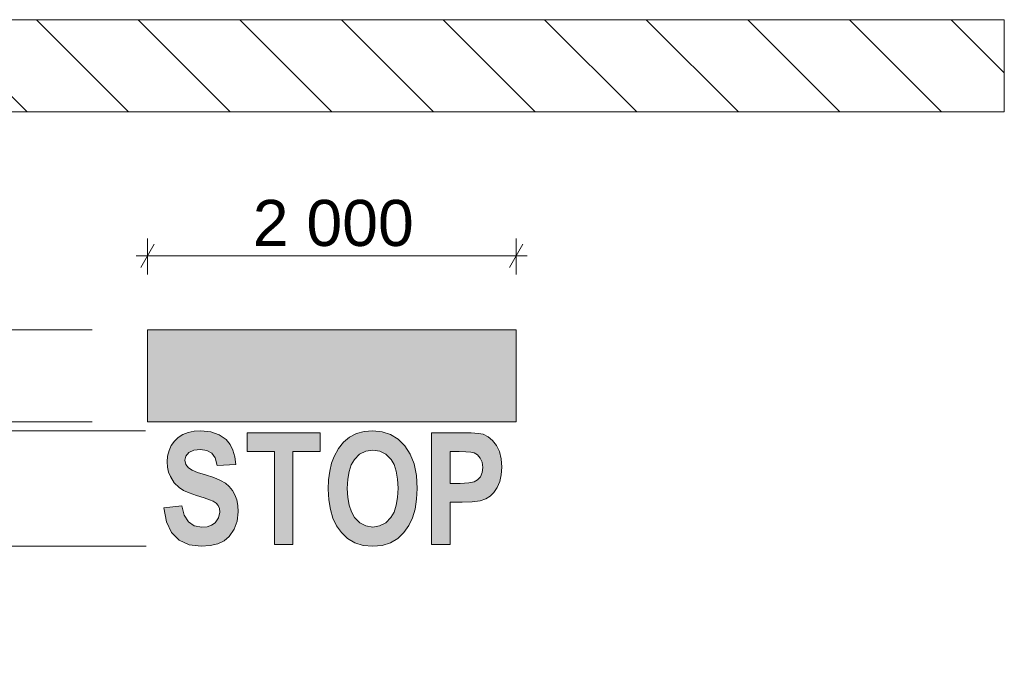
# Model space of a CAD drawing. Header units: metres. Extents: x -1013 to 1493497, y -5789518 to 1032.
# Tile 3 of 73: x 1492335.97 to 1492341.31, y -5789509.19 to -5789505.72. Entities that reach past the tile are written whole.
import ezdxf

# ---------------------------------------------------------------- set-up
doc = ezdxf.new("R2010")
doc.units = ezdxf.units.M
doc.header["$MEASUREMENT"] = 0
doc.layers.add('710-L Legendy opisy', color=7, linetype='Continuous')
for name, color, linetype, lineweight in [('710-L Legendy opisy1', 7, 'Continuous', 13), ('710-L Legendy opisy253', 2, 'Continuous', 13), ('710-L Legendy opisy95', 252, 'Continuous', 13)]:
    doc.layers.add(name, color=color, linetype=linetype, lineweight=lineweight)
doc.styles.add('STYL_AUTOMATYCZNY_2', font='arial.ttf')
doc.dimstyles.new('STYL_AUTOMATYCZNY__6', dxfattribs={"dimtxt": 0.25, "dimasz": 0.095, "dimexe": 0.18, "dimexo": 0.3, "dimgap": 0, "dimtad": 1, "dimtih": 1, "dimtoh": 1, "dimdec": 0, "dimlfac": 1000, "dimzin": 0, "dimdsep": 46, "dimtxsty": 'STYL_AUTOMATYCZNY_2', "dimblk": 'ARROWHEAD_2', "dimblk1": 'ARROWHEAD_2', "dimblk2": 'ARROWHEAD_2', "dimcen": 0.09, "dimclrd": 7, "dimclre": 7, "dimclrt": 7, "dimadec": 0, "dimazin": 0, "dimtfac": 1, "dimtdec": 4, "dimtmove": 0, "dimatfit": 3, "dimfxl": 1, "dimtolj": 1, "dimtzin": 0, "dimarcsym": 0})
doc.dimstyles.new('STYL_AUTOMATYCZNY__7', dxfattribs={"dimtxt": 0.25, "dimasz": 0.095, "dimexe": 0.18, "dimexo": 0.3, "dimgap": 0, "dimtad": 1, "dimdec": 0, "dimlfac": 1000, "dimzin": 0, "dimdsep": 46, "dimtxsty": 'STYL_AUTOMATYCZNY_2', "dimblk": 'ARROWHEAD_2', "dimblk1": 'ARROWHEAD_2', "dimblk2": 'ARROWHEAD_2', "dimcen": 0.09, "dimclrd": 7, "dimclre": 7, "dimclrt": 7, "dimadec": 0, "dimazin": 0, "dimtfac": 1, "dimtdec": 4, "dimtmove": 0, "dimatfit": 3, "dimfxl": 1, "dimtolj": 1, "dimtzin": 0, "dimarcsym": 0})

# ---------------------------------------------------------------- blocks, each defined once
blk = doc.blocks.new('*D89', base_point=(1492297.7353, -5789497.5))
at = {"layer": '710-L Legendy opisy1', "color": 7, "linetype": 'Continuous', "lineweight": 13}
for p, q in [((1492336.6489, -5789507.9554), (1492335.7635, -5789507.9554)), ((1492335.7948, -5789507.9193), (1492335.9198, -5789507.9915)), ((1492335.8573, -5789508.5824), (1492335.8573, -5789507.9554)), ((1492336.6513, -5789508.5824), (1492335.7635, -5789508.5824)), ((1492335.7948, -5789508.5463), (1492335.9198, -5789508.6185)), ((1492335.8573, -5789508.6435), (1492335.8573, -5789508.5824))]:
    blk.add_line(p, q, dxfattribs=at)
at = {"layer": '710-L Legendy opisy1', "color": 7, "lineweight": 13, "char_height": 0.25, "attachment_point": 7, "rotation": 90, "style": 'STYL_AUTOMATYCZNY_2'}
for s, insert in [('\\A1;{\\pql;\\fArial|b0|i0|c238|p0;\\W1.000000;48}', (1492335.8073, -5789508.3729)), ('\\A1;{\\pql;\\fArial|b0|i0|c238|p0;\\W1.000000;627}', (1492335.8073, -5789509.1906))]:
    blk.add_mtext(s, dxfattribs=dict(at, insert=insert))
blk = doc.blocks.new('ARROWHEAD_2')
at = {"color": 0, "linetype": 'Continuous', "lineweight": 0}
for p, q in [((-0.378, -0.655), (0.378, 0.655)), ((0, 0), (-1, 0))]:
    blk.add_line(p, q, dxfattribs=at)
blk = doc.blocks.new('*D90', base_point=(1492297.7353, -5789497.5))
at = {"layer": '710-L Legendy opisy1', "color": 7, "linetype": 'Continuous', "lineweight": 13}
for p, q in [((1492335.7948, -5789507.8715), (1492335.9198, -5789507.9437)), ((1492336.3597, -5789507.9076), (1492335.7635, -5789507.9076)), ((1492336.6489, -5789507.9554), (1492335.7635, -5789507.9554)), ((1492335.7948, -5789507.9193), (1492335.9198, -5789507.9915)), ((1492335.8573, -5789507.9554), (1492335.8573, -5789507.9076))]:
    blk.add_line(p, q, dxfattribs=at)
blk = doc.blocks.new('*D91', base_point=(1492297.7353, -5789497.5))
at = {"layer": '710-L Legendy opisy1', "color": 7, "linetype": 'Continuous', "lineweight": 13}
for p, q in [((1492335.8573, -5789507.4076), (1492335.8573, -5789507.3465)), ((1492336.3597, -5789507.4076), (1492335.7635, -5789507.4076)), ((1492335.9198, -5789507.4437), (1492335.7948, -5789507.3715)), ((1492335.8573, -5789507.9076), (1492335.8573, -5789507.4076)), ((1492335.7948, -5789507.8715), (1492335.9198, -5789507.9437)), ((1492336.3597, -5789507.9076), (1492335.7635, -5789507.9076))]:
    blk.add_line(p, q, dxfattribs=at)
at = {"layer": '710-L Legendy opisy1', "color": 7, "lineweight": 13, "insert": (1492335.8073, -5789507.3715), "char_height": 0.25, "attachment_point": 7, "rotation": 90, "style": 'STYL_AUTOMATYCZNY_2'}
blk.add_mtext('\\A1;{\\pql;\\fArial|b0|i0|c238|p0;\\W1.000000;500}', dxfattribs=at)
blk = doc.blocks.new('*D92', base_point=(1492297.7353, -5789497.5))
at = {"layer": '710-L Legendy opisy1', "color": 7, "linetype": 'Continuous', "lineweight": 13}
for p, q in [((1492336.6597, -5789507.1076), (1492336.6597, -5789506.9118)), ((1492338.6597, -5789507.1076), (1492338.6597, -5789506.9118)), ((1492336.6958, -5789506.943), (1492336.6236, -5789507.068)), ((1492338.6236, -5789507.068), (1492338.6958, -5789506.943)), ((1492336.5986, -5789507.0055), (1492336.6597, -5789507.0055)), ((1492336.6597, -5789507.0055), (1492338.6597, -5789507.0055)), ((1492338.6597, -5789507.0055), (1492338.7208, -5789507.0055))]:
    blk.add_line(p, q, dxfattribs=at)
at = {"layer": '710-L Legendy opisy1', "color": 7, "lineweight": 13, "insert": (1492337.2307, -5789506.9555), "char_height": 0.25, "attachment_point": 7, "style": 'STYL_AUTOMATYCZNY_2'}
blk.add_mtext('\\A1;{\\pql;\\fArial|b0|i0|c238|p0;\\W1.000000;2\xa0000}', dxfattribs=at)

msp = doc.modelspace()

# ---------------------------------------------------------------- hatches: boundary and pattern name
at = {"layer": '710-L Legendy opisy253', "linetype": 'Continuous', "lineweight": 13}
for points in [[(1492338.6597, -5789507.4076), (1492338.6597, -5789507.9076), (1492336.6597, -5789507.9076), (1492336.6597, -5789507.4076)], [(1492336.9464, -5789508.0567), (1492336.9823, -5789508.0616), (1492337.0088, -5789508.0761), (1492337.0269, -5789508.1029), (1492337.0374, -5789508.1444), (1492337.1379, -5789508.139), (1492337.1335, -5789508.0973), (1492337.1234, -5789508.0607), (1492337.1075, -5789508.0293), (1492337.0858, -5789508.0029), (1492337.0487, -5789507.9765), (1492337.003, -5789507.9607), (1492336.9489, -5789507.9554), (1492336.912, -5789507.9576), (1492336.8794, -5789507.9644), (1492336.8508, -5789507.9756), (1492336.8263, -5789507.9913), (1492336.8055, -5789508.0113), (1492336.7886, -5789508.0355), (1492336.7761, -5789508.0631), (1492336.7685, -5789508.0929), (1492336.766, -5789508.1248), (1492336.768, -5789508.1526), (1492336.7739, -5789508.1791), (1492336.7836, -5789508.2044), (1492336.8042, -5789508.2378), (1492336.831, -5789508.2641), (1492336.8546, -5789508.2789), (1492336.8859, -5789508.2929), (1492336.9249, -5789508.3062), (1492336.9667, -5789508.3194), (1492336.9967, -5789508.3298), (1492337.015, -5789508.3374), (1492337.0313, -5789508.348), (1492337.0427, -5789508.3612), (1492337.0496, -5789508.3772), (1492337.0518, -5789508.3963), (1492337.0453, -5789508.4286), (1492337.0258, -5789508.4552), (1492337.0063, -5789508.4684), (1492336.9824, -5789508.4764), (1492336.9542, -5789508.479), (1492336.913, -5789508.4717), (1492336.8812, -5789508.4499), (1492336.8588, -5789508.4136), (1492336.8459, -5789508.3628), (1492336.7478, -5789508.3744), (1492336.7626, -5789508.4492), (1492336.7903, -5789508.5075), (1492336.831, -5789508.5491), (1492336.8847, -5789508.5741), (1492336.9513, -5789508.5824), (1492336.9996, -5789508.579), (1492337.041, -5789508.569), (1492337.0756, -5789508.5522), (1492337.1033, -5789508.5286), (1492337.1303, -5789508.49), (1492337.1465, -5789508.4458), (1492337.1519, -5789508.3959), (1492337.15, -5789508.3613), (1492337.144, -5789508.3304), (1492337.1342, -5789508.3031), (1492337.1205, -5789508.2791), (1492337.1034, -5789508.2583), (1492337.0827, -5789508.2406), (1492337.0556, -5789508.2247), (1492337.0191, -5789508.2094), (1492336.9733, -5789508.1945), (1492336.9314, -5789508.1814), (1492336.9009, -5789508.169), (1492336.8819, -5789508.1573), (1492336.867, -5789508.1385), (1492336.862, -5789508.1157), (1492336.8675, -5789508.0926), (1492336.8839, -5789508.0736), (1492336.9105, -5789508.0609)], [(1492337.5957, -5789507.9657), (1492337.2007, -5789507.9657), (1492337.2007, -5789508.0683), (1492337.3484, -5789508.0683), (1492337.3484, -5789508.5721), (1492337.4485, -5789508.5721), (1492337.4485, -5789508.0683), (1492337.5957, -5789508.0683)]]:
    msp.add_hatch(color=2, dxfattribs=at).paths.add_polyline_path(points)
h = msp.add_hatch(color=2, dxfattribs=at)
h.paths.add_polyline_path([(1492337.7562, -5789507.9897), (1492337.7239, -5789508.0166), (1492337.696, -5789508.0514), (1492337.6725, -5789508.0941), (1492337.6584, -5789508.1316), (1492337.6484, -5789508.1738), (1492337.6424, -5789508.2208), (1492337.6404, -5789508.2726), (1492337.6432, -5789508.3298), (1492337.6518, -5789508.3819), (1492337.666, -5789508.4289), (1492337.6859, -5789508.4707), (1492337.7115, -5789508.5075), (1492337.7456, -5789508.5403), (1492337.7854, -5789508.5637), (1492337.8308, -5789508.5777), (1492337.8819, -5789508.5824), (1492337.9327, -5789508.5777), (1492337.9779, -5789508.5635), (1492338.0175, -5789508.5398), (1492338.0515, -5789508.5067), (1492338.0771, -5789508.4698), (1492338.097, -5789508.4276), (1492338.1113, -5789508.38), (1492338.1198, -5789508.3271), (1492338.1227, -5789508.2689), (1492338.1185, -5789508.1979), (1492338.1059, -5789508.1356), (1492338.0849, -5789508.0819), (1492338.0554, -5789508.0369), (1492338.0194, -5789508.0012), (1492337.9784, -5789507.9757), (1492337.9324, -5789507.9605), (1492337.8815, -5789507.9554), (1492337.8349, -5789507.9592), (1492337.7931, -5789507.9706)])
h.paths.add_polyline_path([(1492337.8105, -5789508.0826), (1492337.7823, -5789508.1109), (1492337.7655, -5789508.1398), (1492337.7534, -5789508.1757), (1492337.7462, -5789508.2186), (1492337.7438, -5789508.2685), (1492337.7463, -5789508.3175), (1492337.7537, -5789508.36), (1492337.7662, -5789508.396), (1492337.7836, -5789508.4254), (1492337.8122, -5789508.4545), (1492337.8451, -5789508.4719), (1492337.8821, -5789508.4778), (1492337.9194, -5789508.472), (1492337.9521, -5789508.4547), (1492337.9803, -5789508.4258), (1492337.9974, -5789508.3964), (1492338.0095, -5789508.36), (1492338.0168, -5789508.3167), (1492338.0193, -5789508.2664), (1492338.0169, -5789508.2171), (1492338.0098, -5789508.1747), (1492337.9979, -5789508.1391), (1492337.9814, -5789508.1105), (1492337.9535, -5789508.0824), (1492337.9204, -5789508.0656), (1492337.8821, -5789508.06), (1492337.8438, -5789508.0657)], flags=0)
h = msp.add_hatch(color=2, dxfattribs=at)
h.paths.add_polyline_path([(1492338.3625, -5789507.9657), (1492338.2012, -5789507.9657), (1492338.2012, -5789508.5721), (1492338.3013, -5789508.5721), (1492338.3013, -5789508.3433), (1492338.3671, -5789508.3433), (1492338.4218, -5789508.3413), (1492338.4645, -5789508.3353), (1492338.4953, -5789508.3253), (1492338.5188, -5789508.3104), (1492338.5394, -5789508.2896), (1492338.5574, -5789508.2629), (1492338.5711, -5789508.2309), (1492338.5794, -5789508.1941), (1492338.5822, -5789508.1527), (1492338.579, -5789508.1074), (1492338.5694, -5789508.0679), (1492338.5534, -5789508.0344), (1492338.5325, -5789508.0073), (1492338.5082, -5789507.9873), (1492338.4804, -5789507.9744), (1492338.455, -5789507.9696), (1492338.4157, -5789507.9667)])
h.paths.add_polyline_path([(1492338.4149, -5789508.0714), (1492338.3874, -5789508.0691), (1492338.3503, -5789508.0683), (1492338.3013, -5789508.0683), (1492338.3013, -5789508.2408), (1492338.3569, -5789508.2408), (1492338.4039, -5789508.2388), (1492338.433, -5789508.2329), (1492338.4513, -5789508.2218), (1492338.4659, -5789508.2045), (1492338.4756, -5789508.1816), (1492338.4788, -5789508.1541), (1492338.4755, -5789508.1262), (1492338.4655, -5789508.1031), (1492338.4507, -5789508.0858), (1492338.4328, -5789508.0753)], flags=0)
at = {"layer": '710-L Legendy opisy95', "linetype": 'Continuous', "lineweight": 13}
h = msp.add_hatch(dxfattribs=at)
h.set_pattern_fill('Cegła_zwykła_0002', color=252, style=0, pattern_type=2)
h.set_pattern_definition([(135, (1492337.6597, -5789506.22353), (0.27577, 0.27577), [])])
h.paths.add_polyline_path([(1492334.0097, -5789505.7235), (1492334.0097, -5789506.2235), (1492341.3097, -5789506.2235), (1492341.3097, -5789505.7235)])

# ---------------------------------------------------------------- linework, layer by layer
at = {"layer": '710-L Legendy opisy1', "color": 7, "linetype": 'Continuous', "lineweight": 13, "flags": 128}
for points in [[(1492334.0097, -5789505.7235), (1492334.0097, -5789506.2235), (1492341.3097, -5789506.2235), (1492341.3097, -5789505.7235)], [(1492338.6597, -5789507.4076), (1492338.6597, -5789507.9076), (1492336.6597, -5789507.9076), (1492336.6597, -5789507.4076)], [(1492336.9464, -5789508.0567), (1492336.9823, -5789508.0616), (1492337.0088, -5789508.0761), (1492337.0269, -5789508.1029), (1492337.0374, -5789508.1444), (1492337.1379, -5789508.139), (1492337.1335, -5789508.0973), (1492337.1234, -5789508.0607), (1492337.1075, -5789508.0293), (1492337.0858, -5789508.0029), (1492337.0487, -5789507.9765), (1492337.003, -5789507.9607), (1492336.9489, -5789507.9554), (1492336.912, -5789507.9576), (1492336.8794, -5789507.9644), (1492336.8508, -5789507.9756), (1492336.8263, -5789507.9913), (1492336.8055, -5789508.0113), (1492336.7886, -5789508.0355), (1492336.7761, -5789508.0631), (1492336.7685, -5789508.0929), (1492336.766, -5789508.1248), (1492336.768, -5789508.1526), (1492336.7739, -5789508.1791), (1492336.7836, -5789508.2044), (1492336.8042, -5789508.2378), (1492336.831, -5789508.2641), (1492336.8546, -5789508.2789), (1492336.8859, -5789508.2929), (1492336.9249, -5789508.3062), (1492336.9667, -5789508.3194), (1492336.9967, -5789508.3298), (1492337.015, -5789508.3374), (1492337.0313, -5789508.348), (1492337.0427, -5789508.3612), (1492337.0496, -5789508.3772), (1492337.0518, -5789508.3963), (1492337.0453, -5789508.4286), (1492337.0258, -5789508.4552), (1492337.0063, -5789508.4684), (1492336.9824, -5789508.4764), (1492336.9542, -5789508.479), (1492336.913, -5789508.4717), (1492336.8812, -5789508.4499), (1492336.8588, -5789508.4136), (1492336.8459, -5789508.3628), (1492336.7478, -5789508.3744), (1492336.7626, -5789508.4492), (1492336.7903, -5789508.5075), (1492336.831, -5789508.5491), (1492336.8847, -5789508.5741), (1492336.9513, -5789508.5824), (1492336.9996, -5789508.579), (1492337.041, -5789508.569), (1492337.0756, -5789508.5522), (1492337.1033, -5789508.5286), (1492337.1303, -5789508.49), (1492337.1465, -5789508.4458), (1492337.1519, -5789508.3959), (1492337.15, -5789508.3613), (1492337.144, -5789508.3304), (1492337.1342, -5789508.3031), (1492337.1205, -5789508.2791), (1492337.1034, -5789508.2583), (1492337.0827, -5789508.2406), (1492337.0556, -5789508.2247), (1492337.0191, -5789508.2094), (1492336.9733, -5789508.1945), (1492336.9314, -5789508.1814), (1492336.9009, -5789508.169), (1492336.8819, -5789508.1573), (1492336.867, -5789508.1385), (1492336.862, -5789508.1157), (1492336.8675, -5789508.0926), (1492336.8839, -5789508.0736), (1492336.9105, -5789508.0609)], [(1492337.7562, -5789507.9897), (1492337.7239, -5789508.0166), (1492337.696, -5789508.0514), (1492337.6725, -5789508.0941), (1492337.6584, -5789508.1316), (1492337.6484, -5789508.1738), (1492337.6424, -5789508.2208), (1492337.6404, -5789508.2726), (1492337.6432, -5789508.3298), (1492337.6518, -5789508.3819), (1492337.666, -5789508.4289), (1492337.6859, -5789508.4707), (1492337.7115, -5789508.5075), (1492337.7456, -5789508.5403), (1492337.7854, -5789508.5637), (1492337.8308, -5789508.5777), (1492337.8819, -5789508.5824), (1492337.9327, -5789508.5777), (1492337.9779, -5789508.5635), (1492338.0175, -5789508.5398), (1492338.0515, -5789508.5067), (1492338.0771, -5789508.4698), (1492338.097, -5789508.4276), (1492338.1113, -5789508.38), (1492338.1198, -5789508.3271), (1492338.1227, -5789508.2689), (1492338.1185, -5789508.1979), (1492338.1059, -5789508.1356), (1492338.0849, -5789508.0819), (1492338.0554, -5789508.0369), (1492338.0194, -5789508.0012), (1492337.9784, -5789507.9757), (1492337.9324, -5789507.9605), (1492337.8815, -5789507.9554), (1492337.8349, -5789507.9592), (1492337.7931, -5789507.9706)], [(1492337.666, -5789508.4289), (1492337.6518, -5789508.3819), (1492337.6432, -5789508.3298), (1492337.6404, -5789508.2726), (1492337.6424, -5789508.2208), (1492337.6484, -5789508.1738), (1492337.6584, -5789508.1316), (1492337.6725, -5789508.0941), (1492337.696, -5789508.0514), (1492337.7239, -5789508.0166), (1492337.7562, -5789507.9897), (1492337.7931, -5789507.9706), (1492337.8349, -5789507.9592), (1492337.8815, -5789507.9554), (1492337.9324, -5789507.9605), (1492337.9784, -5789507.9757), (1492338.0194, -5789508.0012), (1492338.0554, -5789508.0369), (1492338.0849, -5789508.0819), (1492338.1059, -5789508.1356), (1492338.1185, -5789508.1979), (1492338.1227, -5789508.2689), (1492338.1198, -5789508.3271), (1492338.1113, -5789508.38), (1492338.097, -5789508.4276), (1492338.0771, -5789508.4698), (1492338.0515, -5789508.5067), (1492338.0175, -5789508.5398), (1492337.9779, -5789508.5635), (1492337.9327, -5789508.5777), (1492337.8819, -5789508.5824), (1492337.8308, -5789508.5777), (1492337.7854, -5789508.5637), (1492337.7456, -5789508.5403), (1492337.7115, -5789508.5075), (1492337.6859, -5789508.4707)], [(1492337.5957, -5789507.9657), (1492337.2007, -5789507.9657), (1492337.2007, -5789508.0683), (1492337.3484, -5789508.0683), (1492337.3484, -5789508.5721), (1492337.4485, -5789508.5721), (1492337.4485, -5789508.0683), (1492337.5957, -5789508.0683)], [(1492338.3625, -5789507.9657), (1492338.2012, -5789507.9657), (1492338.2012, -5789508.5721), (1492338.3013, -5789508.5721), (1492338.3013, -5789508.3433), (1492338.3671, -5789508.3433), (1492338.4218, -5789508.3413), (1492338.4645, -5789508.3353), (1492338.4953, -5789508.3253), (1492338.5188, -5789508.3104), (1492338.5394, -5789508.2896), (1492338.5574, -5789508.2629), (1492338.5711, -5789508.2309), (1492338.5794, -5789508.1941), (1492338.5822, -5789508.1527), (1492338.579, -5789508.1074), (1492338.5694, -5789508.0679), (1492338.5534, -5789508.0344), (1492338.5325, -5789508.0073), (1492338.5082, -5789507.9873), (1492338.4804, -5789507.9744), (1492338.455, -5789507.9696), (1492338.4157, -5789507.9667)], [(1492337.8105, -5789508.0826), (1492337.7823, -5789508.1109), (1492337.7655, -5789508.1398), (1492337.7534, -5789508.1757), (1492337.7462, -5789508.2186), (1492337.7438, -5789508.2685), (1492337.7463, -5789508.3175), (1492337.7537, -5789508.36), (1492337.7662, -5789508.396), (1492337.7836, -5789508.4254), (1492337.8122, -5789508.4545), (1492337.8451, -5789508.4719), (1492337.8821, -5789508.4778), (1492337.9194, -5789508.472), (1492337.9521, -5789508.4547), (1492337.9803, -5789508.4258), (1492337.9974, -5789508.3964), (1492338.0095, -5789508.36), (1492338.0168, -5789508.3167), (1492338.0193, -5789508.2664), (1492338.0169, -5789508.2171), (1492338.0098, -5789508.1747), (1492337.9979, -5789508.1391), (1492337.9814, -5789508.1105), (1492337.9535, -5789508.0824), (1492337.9204, -5789508.0656), (1492337.8821, -5789508.06), (1492337.8438, -5789508.0657)], [(1492337.7438, -5789508.2685), (1492337.7463, -5789508.3175), (1492337.7537, -5789508.36), (1492337.7662, -5789508.396), (1492337.7836, -5789508.4254), (1492337.8122, -5789508.4545), (1492337.8451, -5789508.4719), (1492337.8821, -5789508.4778), (1492337.9194, -5789508.472), (1492337.9521, -5789508.4547), (1492337.9803, -5789508.4258), (1492337.9974, -5789508.3964), (1492338.0095, -5789508.36), (1492338.0168, -5789508.3167), (1492338.0193, -5789508.2664), (1492338.0169, -5789508.2171), (1492338.0098, -5789508.1747), (1492337.9979, -5789508.1391), (1492337.9814, -5789508.1105), (1492337.9535, -5789508.0824), (1492337.9204, -5789508.0656), (1492337.8821, -5789508.06), (1492337.8438, -5789508.0657), (1492337.8105, -5789508.0826), (1492337.7823, -5789508.1109), (1492337.7655, -5789508.1398), (1492337.7534, -5789508.1757), (1492337.7462, -5789508.2186)], [(1492338.4149, -5789508.0714), (1492338.3874, -5789508.0691), (1492338.3503, -5789508.0683), (1492338.3013, -5789508.0683), (1492338.3013, -5789508.2408), (1492338.3569, -5789508.2408), (1492338.4039, -5789508.2388), (1492338.433, -5789508.2329), (1492338.4513, -5789508.2218), (1492338.4659, -5789508.2045), (1492338.4756, -5789508.1816), (1492338.4788, -5789508.1541), (1492338.4755, -5789508.1262), (1492338.4655, -5789508.1031), (1492338.4507, -5789508.0858), (1492338.4328, -5789508.0753)]]:
    msp.add_lwpolyline(points, close=True, dxfattribs=at)
for points in [[(1492336.8459, -5789508.3628), (1492336.8588, -5789508.4136), (1492336.8812, -5789508.4499), (1492336.913, -5789508.4717), (1492336.9542, -5789508.479), (1492336.9824, -5789508.4764), (1492337.0063, -5789508.4684), (1492337.0258, -5789508.4552), (1492337.0453, -5789508.4286), (1492337.0518, -5789508.3963), (1492337.0496, -5789508.3772), (1492337.0427, -5789508.3612), (1492337.0313, -5789508.348), (1492337.015, -5789508.3374), (1492336.9967, -5789508.3298), (1492336.9667, -5789508.3194), (1492336.9249, -5789508.3062), (1492336.8859, -5789508.2929), (1492336.8546, -5789508.2789), (1492336.831, -5789508.2641), (1492336.8042, -5789508.2378), (1492336.7836, -5789508.2044), (1492336.7739, -5789508.1791), (1492336.768, -5789508.1526), (1492336.766, -5789508.1248), (1492336.7685, -5789508.0929), (1492336.7761, -5789508.0631), (1492336.7886, -5789508.0355), (1492336.8055, -5789508.0113), (1492336.8263, -5789507.9913), (1492336.8508, -5789507.9756), (1492336.8794, -5789507.9644), (1492336.912, -5789507.9576), (1492336.9489, -5789507.9554), (1492337.003, -5789507.9607), (1492337.0487, -5789507.9765), (1492337.0858, -5789508.0029), (1492337.1075, -5789508.0293), (1492337.1234, -5789508.0607), (1492337.1335, -5789508.0973), (1492337.1379, -5789508.139)], [(1492337.2007, -5789508.0683), (1492337.2007, -5789507.9657)], [(1492337.2007, -5789507.9657), (1492337.5957, -5789507.9657)], [(1492337.5957, -5789507.9657), (1492337.5957, -5789508.0683)], [(1492338.2012, -5789508.5721), (1492338.2012, -5789507.9657)], [(1492338.2012, -5789507.9657), (1492338.3625, -5789507.9657), (1492338.4157, -5789507.9667), (1492338.455, -5789507.9696), (1492338.4804, -5789507.9744), (1492338.5082, -5789507.9873), (1492338.5325, -5789508.0073), (1492338.5534, -5789508.0344), (1492338.5694, -5789508.0679), (1492338.579, -5789508.1074), (1492338.5822, -5789508.1527), (1492338.5794, -5789508.1941), (1492338.5711, -5789508.2309), (1492338.5574, -5789508.2629), (1492338.5394, -5789508.2896), (1492338.5188, -5789508.3104), (1492338.4953, -5789508.3253), (1492338.4645, -5789508.3353), (1492338.4218, -5789508.3413), (1492338.3671, -5789508.3433), (1492338.3013, -5789508.3433)], [(1492337.0088, -5789508.0761), (1492336.9823, -5789508.0616), (1492336.9464, -5789508.0567), (1492336.9105, -5789508.0609), (1492336.8839, -5789508.0736), (1492336.8675, -5789508.0926)], [(1492336.8675, -5789508.0926), (1492336.862, -5789508.1157)], [(1492336.862, -5789508.1157), (1492336.867, -5789508.1385)], [(1492337.0374, -5789508.1444), (1492337.0269, -5789508.1029), (1492337.0088, -5789508.0761)], [(1492337.3484, -5789508.0683), (1492337.2007, -5789508.0683)], [(1492337.3484, -5789508.5721), (1492337.3484, -5789508.0683)], [(1492337.4485, -5789508.0683), (1492337.4485, -5789508.5721)], [(1492337.5957, -5789508.0683), (1492337.4485, -5789508.0683)], [(1492338.3013, -5789508.2408), (1492338.3569, -5789508.2408), (1492338.4039, -5789508.2388), (1492338.433, -5789508.2329), (1492338.4513, -5789508.2218), (1492338.4659, -5789508.2045), (1492338.4756, -5789508.1816), (1492338.4788, -5789508.1541), (1492338.4755, -5789508.1262), (1492338.4655, -5789508.1031), (1492338.4507, -5789508.0858), (1492338.4328, -5789508.0753), (1492338.4149, -5789508.0714), (1492338.3874, -5789508.0691), (1492338.3503, -5789508.0683), (1492338.3013, -5789508.0683)], [(1492338.3013, -5789508.0683), (1492338.3013, -5789508.2408)], [(1492336.867, -5789508.1385), (1492336.8819, -5789508.1573), (1492336.9009, -5789508.169), (1492336.9314, -5789508.1814), (1492336.9733, -5789508.1945), (1492337.0191, -5789508.2094), (1492337.0556, -5789508.2247), (1492337.0827, -5789508.2406), (1492337.1034, -5789508.2583), (1492337.1205, -5789508.2791), (1492337.1342, -5789508.3031), (1492337.144, -5789508.3304), (1492337.15, -5789508.3613), (1492337.1519, -5789508.3959), (1492337.1465, -5789508.4458), (1492337.1303, -5789508.49), (1492337.1033, -5789508.5286), (1492337.0756, -5789508.5522), (1492337.041, -5789508.569), (1492336.9996, -5789508.579), (1492336.9513, -5789508.5824), (1492336.8847, -5789508.5741), (1492336.831, -5789508.5491), (1492336.7903, -5789508.5075), (1492336.7626, -5789508.4492), (1492336.7478, -5789508.3744)], [(1492337.1379, -5789508.139), (1492337.0374, -5789508.1444)], [(1492336.7478, -5789508.3744), (1492336.8459, -5789508.3628)], [(1492338.3013, -5789508.3433), (1492338.3013, -5789508.5721)], [(1492337.4485, -5789508.5721), (1492337.3484, -5789508.5721)], [(1492338.3013, -5789508.5721), (1492338.2012, -5789508.5721)]]:
    msp.add_lwpolyline(points, dxfattribs=at)

# ---------------------------------------------------------------- dimensions: what is measured, and where the dimension line sits
at = {"layer": '710-L Legendy opisy', "color": 7, "linetype": 'Continuous', "lineweight": 13}
dim = msp.add_linear_dim(base=(1492338.6597, -5789507.0055), p1=(1492336.6597, -5789507.4076), p2=(1492338.6597, -5789507.4076), dimstyle='STYL_AUTOMATYCZNY__6', dxfattribs=at)
dim.commit()
dim.dimension.update_dxf_attribs({"geometry": '*D92', "text_midpoint": (1492337.6596, -5789506.8305), "dimtype": 160})
for base, p1, p2, picture, middle in [((1492335.8573, -5789507.4076), (1492336.6597, -5789507.9076), (1492336.6597, -5789507.4076), '*D91', (1492335.6823, -5789507.0861)), ((1492335.8573, -5789507.9076), (1492336.9489, -5789507.9554), (1492336.6597, -5789507.9076), '*D90', (1492335.6823, -5789508.1826)), ((1492335.8573, -5789507.9554), (1492336.9513, -5789508.5824), (1492336.9489, -5789507.9554), '*D89', (1492335.6823, -5789508.9052))]:
    dim = msp.add_linear_dim(base=base, p1=p1, p2=p2, angle=90, dimstyle='STYL_AUTOMATYCZNY__7', dxfattribs=at)
    dim.commit()
    dim.dimension.update_dxf_attribs({"geometry": picture, "text_midpoint": middle, "dimtype": 160, "text_rotation": 90})

doc.saveas('drawing.dxf')
